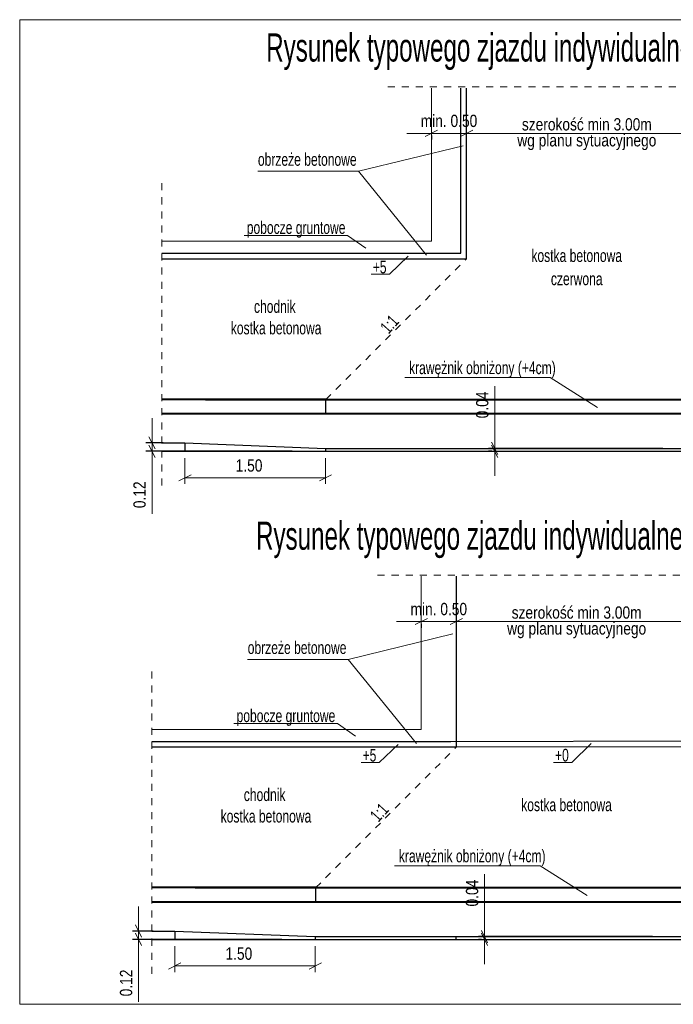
# Model space of a CAD drawing. Header units: metres. Extents: x -488330 to 1463, y -18748 to 6602.
import ezdxf
from ezdxf.enums import TextEntityAlignment as Align

# ---------------------------------------------------------------- set-up
doc = ezdxf.new("R2010")
doc.units = ezdxf.units.M
doc.header["$MEASUREMENT"] = 0
doc.linetypes.add('DGN Style 2', pattern=[0.11425664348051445, 0.06855398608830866, -0.04570265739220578])
doc.linetypes.add('DGN Style 4', pattern=[0.18292488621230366, 0.09140531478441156, -0.04570265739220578, 0.0001142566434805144, -0.04570265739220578])
for name, color, linetype, lineweight in [('1_tabelka', 7, 'Continuous', 0), ('3_opisy', 7, 'Continuous', 0), ('konstrukcja jezdni', 7, 'Continuous', 0), ('Level 6', 7, 'Continuous', 0), ('Warstwa 3', 7, 'Continuous', 0)]:
    doc.layers.add(name, color=color, linetype=linetype, lineweight=lineweight)
doc.styles.add('Style-Arial', font='arial.ttf')
doc.styles.add('Style-Arial Narrow', font='ARIALN.TTF')
doc.dimstyles.new('Proszowice', dxfattribs={"dimtxt": 0.175, "dimasz": 0.175, "dimexe": 0.08750000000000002, "dimexo": 0.08750000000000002, "dimgap": 0.08750000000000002, "dimtad": 1, "dimzin": 3, "dimdsep": 46, "dimtxsty": 'Style-Arial', "dimblk": '_Oblique_0.5', "dimcen": 0.09000000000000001, "dimclrd": 7, "dimadec": 4, "dimazin": 3, "dimtfac": 1, "dimtmove": 0, "dimatfit": 1, "dimldrblk": 'TerminatorOpen_0.5', "dimfxl": 1, "dimfrac": 2, "dimtzin": 3, "dimlwd": 0, "dimarcsym": 0})

# ---------------------------------------------------------------- blocks, each defined once
blk = doc.blocks.new('_Oblique_0.5')
at = {"color": 0, "linetype": 'ByBlock', "lineweight": -2}
for p, q in [((0, 0), (-1, 0)), ((0.5, 0.25), (-0.5, -0.25))]:
    blk.add_line(p, q, dxfattribs=at)
blk = doc.blocks.new('*D2')
at = {"layer": 'Defpoints', "color": 0, "linetype": 'Continuous', "lineweight": 30}
for p in [(1444.573533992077, 585.1113397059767), (1444.820447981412, 585.1113397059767), (1446.65274079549, 584.9913397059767)]:
    blk.add_point(p, dxfattribs=at)
at = {"layer": 'konstrukcja jezdni', "color": 7, "linetype": 'Continuous', "lineweight": 0}
for p, q in [((1444.573533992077, 585.2863397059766), (1444.573533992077, 585.4613397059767)), ((1444.573533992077, 585.1113397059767), (1444.573533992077, 584.9913397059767)), ((1444.573533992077, 584.8163397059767), (1444.573533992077, 584.1041159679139))]:
    blk.add_line(p, q, dxfattribs=at)
at = {"layer": 'konstrukcja jezdni', "color": 0, "linetype": 'Continuous', "lineweight": -2}
for p, q in [((1444.732947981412, 585.1113397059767), (1444.486033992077, 585.1113397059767)), ((1446.56524079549, 584.9913397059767), (1444.486033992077, 584.9913397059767))]:
    blk.add_line(p, q, dxfattribs=at)
at = {"layer": 'konstrukcja jezdni', "color": 7, "linetype": 'Continuous', "lineweight": 0, "xscale": 0.175, "yscale": 0.175, "zscale": 0.175}
for p, rotation in [((1444.573533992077, 585.1113397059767), 270), ((1444.573533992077, 584.9913397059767), 90)]:
    blk.add_blockref('_Oblique_0.5', p, dxfattribs=dict(at, rotation=rotation))
at = {"layer": 'konstrukcja jezdni', "color": 0, "linetype": 'Continuous', "lineweight": 0, "insert": (1444.396683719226, 584.3727278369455), "char_height": 0.175, "attachment_point": 5, "rotation": 90, "style": 'Style-Arial'}
blk.add_mtext('\\H1x;\\W0.8;0.12', dxfattribs=at)
blk = doc.blocks.new('TerminatorOpen_0.5')
at = {"color": 0, "linetype": 'ByBlock', "lineweight": -2}
for q in [(-1, 0.25), (-1, 0), (-1, -0.25)]:
    blk.add_line((0, 0), q, dxfattribs=at)
blk = doc.blocks.new('*D3')
at = {"layer": 'Defpoints', "color": 0, "linetype": 'Continuous', "lineweight": 30}
for p in [(1449.449043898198, 585.0313397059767), (1449.492947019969, 584.9913397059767), (1451.925705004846, 585.0313397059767)]:
    blk.add_point(p, dxfattribs=at)
at = {"layer": 'konstrukcja jezdni', "color": 7, "linetype": 'Continuous', "lineweight": 0}
for p, q in [((1449.449043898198, 585.2063397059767), (1449.449043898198, 585.9194229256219)), ((1449.449043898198, 584.9913397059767), (1449.449043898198, 585.0313397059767)), ((1449.449043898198, 584.8163397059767), (1449.449043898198, 584.6413397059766))]:
    blk.add_line(p, q, dxfattribs=at)
at = {"layer": 'konstrukcja jezdni', "color": 0, "linetype": 'Continuous', "lineweight": -2}
for p, q in [((1451.838205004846, 585.0313397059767), (1449.361543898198, 585.0313397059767)), ((1449.405447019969, 584.9913397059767), (1449.361543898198, 584.9913397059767))]:
    blk.add_line(p, q, dxfattribs=at)
at = {"layer": 'konstrukcja jezdni', "color": 7, "linetype": 'Continuous', "lineweight": 0, "xscale": 0.175, "yscale": 0.175, "zscale": 0.175}
for p, rotation in [((1449.449043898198, 585.0313397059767), 270), ((1449.449043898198, 584.9913397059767), 90)]:
    blk.add_blockref('_Oblique_0.5', p, dxfattribs=dict(at, rotation=rotation))
at = {"layer": 'konstrukcja jezdni', "color": 0, "linetype": 'Continuous', "lineweight": 0, "insert": (1449.272193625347, 585.6503813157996), "char_height": 0.175, "attachment_point": 5, "rotation": 90, "style": 'Style-Arial'}
blk.add_mtext('\\H1x;\\W0.8;0.04', dxfattribs=at)
blk = doc.blocks.new('*D4')
at = {"layer": 'Defpoints', "color": 0, "linetype": 'Continuous', "lineweight": 30}
for p in [(1452.548287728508, 589.5114387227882), (1449.048287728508, 589.3973015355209), (1452.548287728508, 589.3718739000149)]:
    blk.add_point(p, dxfattribs=at)
at = {"layer": 'konstrukcja jezdni', "color": 0, "linetype": 'Continuous', "lineweight": -2}
for p, q in [((1449.048287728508, 589.4848015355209), (1449.048287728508, 589.5989387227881)), ((1452.548287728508, 589.4593739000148), (1452.548287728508, 589.5989387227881))]:
    blk.add_line(p, q, dxfattribs=at)
at = {"layer": 'konstrukcja jezdni', "color": 7, "linetype": 'Continuous', "lineweight": 0}
blk.add_line((1449.223287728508, 589.5114387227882), (1452.373287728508, 589.5114387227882), dxfattribs=at)
at = {"layer": 'konstrukcja jezdni', "color": 7, "linetype": 'Continuous', "lineweight": 0, "xscale": 0.175, "yscale": 0.175, "zscale": 0.175, "rotation": 180}
blk.add_blockref('_Oblique_0.5', (1449.048287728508, 589.5114387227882), dxfattribs=at)
at = {"layer": 'konstrukcja jezdni', "color": 7, "linetype": 'Continuous', "lineweight": 0, "xscale": 0.175, "yscale": 0.175, "zscale": 0.175}
blk.add_blockref('_Oblique_0.5', (1452.548287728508, 589.5114387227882), dxfattribs=at)
at = {"layer": 'konstrukcja jezdni', "color": 0, "linetype": 'Continuous', "lineweight": 0, "insert": (1450.480519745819, 589.6864387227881), "char_height": 0.175, "attachment_point": 5, "style": 'Style-Arial'}
blk.add_mtext('\\H1x;\\W0.8; ', dxfattribs=at)
blk = doc.blocks.new('*D6')
at = {"layer": 'Defpoints', "color": 0, "linetype": 'Continuous', "lineweight": 30}
for p in [(1448.548287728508, 589.5670875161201), (1448.548287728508, 589.5114387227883), (1449.048287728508, 589.5114387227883)]:
    blk.add_point(p, dxfattribs=at)
at = {"layer": 'konstrukcja jezdni', "color": 7, "linetype": 'Continuous', "lineweight": 0}
for p, q in [((1448.373287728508, 589.5114387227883), (1448.198287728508, 589.5114387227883)), ((1449.048287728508, 589.5114387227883), (1448.548287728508, 589.5114387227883)), ((1449.223287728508, 589.5114387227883), (1449.398287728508, 589.5114387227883))]:
    blk.add_line(p, q, dxfattribs=at)
at = {"layer": 'konstrukcja jezdni', "color": 0, "linetype": 'Continuous', "lineweight": -2}
blk.add_line((1448.548287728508, 589.4795875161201), (1448.548287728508, 589.4239387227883), dxfattribs=at)
at = {"layer": 'konstrukcja jezdni', "color": 7, "linetype": 'Continuous', "lineweight": 0, "xscale": 0.175, "yscale": 0.175, "zscale": 0.175}
blk.add_blockref('_Oblique_0.5', (1448.548287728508, 589.5114387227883), dxfattribs=at)
at = {"layer": 'konstrukcja jezdni', "color": 7, "linetype": 'Continuous', "lineweight": 0, "xscale": 0.175, "yscale": 0.175, "zscale": 0.175, "rotation": 180}
blk.add_blockref('_Oblique_0.5', (1449.048287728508, 589.5114387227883), dxfattribs=at)
at = {"layer": 'konstrukcja jezdni', "color": 0, "linetype": 'Continuous', "lineweight": 0, "insert": (1448.798287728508, 589.6882889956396), "char_height": 0.175, "attachment_point": 5, "style": 'Style-Arial'}
blk.add_mtext('\\H1x;\\W0.8;min. 0.50', dxfattribs=at)
blk = doc.blocks.new('*D8')
at = {"layer": 'Defpoints', "color": 0, "linetype": 'Continuous', "lineweight": 30}
for p in [(1444.382062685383, 578.1700787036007), (1444.675668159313, 578.1700787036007), (1446.507960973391, 578.0500787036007)]:
    blk.add_point(p, dxfattribs=at)
at = {"layer": 'konstrukcja jezdni', "color": 7, "linetype": 'Continuous', "lineweight": 0}
for p, q in [((1444.382062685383, 578.3450787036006), (1444.382062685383, 578.5200787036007)), ((1444.382062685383, 578.1700787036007), (1444.382062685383, 578.0500787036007)), ((1444.382062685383, 577.8750787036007), (1444.382062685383, 577.1628549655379))]:
    blk.add_line(p, q, dxfattribs=at)
at = {"layer": 'konstrukcja jezdni', "color": 0, "linetype": 'Continuous', "lineweight": -2}
for p, q in [((1444.588168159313, 578.1700787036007), (1444.294562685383, 578.1700787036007)), ((1446.420460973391, 578.0500787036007), (1444.294562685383, 578.0500787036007))]:
    blk.add_line(p, q, dxfattribs=at)
at = {"layer": 'konstrukcja jezdni', "color": 7, "linetype": 'Continuous', "lineweight": 0, "xscale": 0.175, "yscale": 0.175, "zscale": 0.175}
for p, rotation in [((1444.382062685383, 578.1700787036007), 270), ((1444.382062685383, 578.0500787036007), 90)]:
    blk.add_blockref('_Oblique_0.5', p, dxfattribs=dict(at, rotation=rotation))
at = {"layer": 'konstrukcja jezdni', "color": 0, "linetype": 'Continuous', "lineweight": 0, "insert": (1444.205212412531, 577.4314668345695), "char_height": 0.175, "attachment_point": 5, "rotation": 90, "style": 'Style-Arial'}
blk.add_mtext('\\H1x;\\W0.8;0.12', dxfattribs=at)
blk = doc.blocks.new('*D9')
at = {"layer": 'Defpoints', "color": 0, "linetype": 'Continuous', "lineweight": 30}
for p in [(1449.304264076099, 578.0900787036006), (1451.780925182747, 578.0900787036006), (1449.34816719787, 578.0500787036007)]:
    blk.add_point(p, dxfattribs=at)
at = {"layer": 'konstrukcja jezdni', "color": 7, "linetype": 'Continuous', "lineweight": 0}
for p, q in [((1449.304264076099, 578.2650787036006), (1449.304264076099, 578.9781619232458)), ((1449.304264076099, 578.0500787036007), (1449.304264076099, 578.0900787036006)), ((1449.304264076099, 577.8750787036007), (1449.304264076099, 577.7000787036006))]:
    blk.add_line(p, q, dxfattribs=at)
at = {"layer": 'konstrukcja jezdni', "color": 0, "linetype": 'Continuous', "lineweight": -2}
for p, q in [((1451.693425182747, 578.0900787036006), (1449.216764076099, 578.0900787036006)), ((1449.26066719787, 578.0500787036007), (1449.216764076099, 578.0500787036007))]:
    blk.add_line(p, q, dxfattribs=at)
at = {"layer": 'konstrukcja jezdni', "color": 7, "linetype": 'Continuous', "lineweight": 0, "xscale": 0.175, "yscale": 0.175, "zscale": 0.175}
for p, rotation in [((1449.304264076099, 578.0900787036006), 270), ((1449.304264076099, 578.0500787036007), 90)]:
    blk.add_blockref('_Oblique_0.5', p, dxfattribs=dict(at, rotation=rotation))
at = {"layer": 'konstrukcja jezdni', "color": 0, "linetype": 'Continuous', "lineweight": 0, "insert": (1449.127413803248, 578.7091203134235), "char_height": 0.175, "attachment_point": 5, "rotation": 90, "style": 'Style-Arial'}
blk.add_mtext('\\H1x;\\W0.8;0.04', dxfattribs=at)
blk = doc.blocks.new('*D10')
at = {"layer": 'Defpoints', "color": 0, "linetype": 'Continuous', "lineweight": 30}
for p in [(1452.403507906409, 582.5701777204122), (1448.903507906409, 582.4560405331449), (1452.403507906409, 582.4306128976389)]:
    blk.add_point(p, dxfattribs=at)
at = {"layer": 'konstrukcja jezdni', "color": 0, "linetype": 'Continuous', "lineweight": -2}
for p, q in [((1448.903507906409, 582.5435405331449), (1448.903507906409, 582.6576777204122)), ((1452.403507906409, 582.5181128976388), (1452.403507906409, 582.6576777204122))]:
    blk.add_line(p, q, dxfattribs=at)
at = {"layer": 'konstrukcja jezdni', "color": 7, "linetype": 'Continuous', "lineweight": 0}
blk.add_line((1449.078507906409, 582.5701777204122), (1452.228507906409, 582.5701777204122), dxfattribs=at)
at = {"layer": 'konstrukcja jezdni', "color": 7, "linetype": 'Continuous', "lineweight": 0, "xscale": 0.175, "yscale": 0.175, "zscale": 0.175, "rotation": 180}
blk.add_blockref('_Oblique_0.5', (1448.903507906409, 582.5701777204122), dxfattribs=at)
at = {"layer": 'konstrukcja jezdni', "color": 7, "linetype": 'Continuous', "lineweight": 0, "xscale": 0.175, "yscale": 0.175, "zscale": 0.175}
blk.add_blockref('_Oblique_0.5', (1452.403507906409, 582.5701777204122), dxfattribs=at)
at = {"layer": 'konstrukcja jezdni', "color": 0, "linetype": 'Continuous', "lineweight": 0, "insert": (1450.33573992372, 582.7451777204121), "char_height": 0.175, "attachment_point": 5, "style": 'Style-Arial'}
blk.add_mtext('\\H1x;\\W0.8; ', dxfattribs=at)
blk = doc.blocks.new('*D12')
at = {"layer": 'Defpoints', "color": 0, "linetype": 'Continuous', "lineweight": 30}
for p in [(1448.403507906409, 582.6258265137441), (1448.403507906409, 582.5701777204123), (1448.903507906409, 582.5701777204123)]:
    blk.add_point(p, dxfattribs=at)
at = {"layer": 'konstrukcja jezdni', "color": 7, "linetype": 'Continuous', "lineweight": 0}
for p, q in [((1448.228507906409, 582.5701777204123), (1448.053507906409, 582.5701777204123)), ((1448.903507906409, 582.5701777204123), (1448.403507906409, 582.5701777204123)), ((1449.078507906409, 582.5701777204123), (1449.253507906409, 582.5701777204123))]:
    blk.add_line(p, q, dxfattribs=at)
at = {"layer": 'konstrukcja jezdni', "color": 0, "linetype": 'Continuous', "lineweight": -2}
blk.add_line((1448.403507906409, 582.5383265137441), (1448.403507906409, 582.4826777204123), dxfattribs=at)
at = {"layer": 'konstrukcja jezdni', "color": 7, "linetype": 'Continuous', "lineweight": 0, "xscale": 0.175, "yscale": 0.175, "zscale": 0.175}
blk.add_blockref('_Oblique_0.5', (1448.403507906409, 582.5701777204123), dxfattribs=at)
at = {"layer": 'konstrukcja jezdni', "color": 7, "linetype": 'Continuous', "lineweight": 0, "xscale": 0.175, "yscale": 0.175, "zscale": 0.175, "rotation": 180}
blk.add_blockref('_Oblique_0.5', (1448.903507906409, 582.5701777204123), dxfattribs=at)
at = {"layer": 'konstrukcja jezdni', "color": 0, "linetype": 'Continuous', "lineweight": 0, "insert": (1448.653507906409, 582.7470279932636), "char_height": 0.175, "attachment_point": 5, "style": 'Style-Arial'}
blk.add_mtext('\\H1x;\\W0.8;min. 0.50', dxfattribs=at)

msp = doc.modelspace()

# ---------------------------------------------------------------- linework, layer by layer
at = {"layer": 'konstrukcja jezdni', "color": 7, "linetype": 'Continuous', "lineweight": 0}
for p, q in [((1445.041523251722, 584.8938397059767), (1445.041523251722, 584.527151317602)), ((1447.041523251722, 584.8938397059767), (1447.041523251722, 584.527151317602)), ((1444.954023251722, 584.5709013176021), (1445.129023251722, 584.658401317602)), ((1444.954023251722, 584.5709013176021), (1445.129023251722, 584.658401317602)), ((1447.129023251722, 584.658401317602), (1446.954023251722, 584.5709013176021)), ((1445.041523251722, 584.614651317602), (1447.041523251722, 584.614651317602)), ((1444.896743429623, 577.9525787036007), (1444.896743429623, 577.585890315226)), ((1446.896743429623, 577.9525787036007), (1446.896743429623, 577.585890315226)), ((1444.809243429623, 577.6296403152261), (1444.984243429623, 577.7171403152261)), ((1444.809243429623, 577.6296403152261), (1444.984243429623, 577.7171403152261)), ((1444.896743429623, 577.673390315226), (1446.896743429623, 577.673390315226)), ((1446.984243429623, 577.7171403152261), (1446.809243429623, 577.6296403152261))]:
    msp.add_line(p, q, dxfattribs=at)
at = {"layer": 'Level 6', "color": 7, "linetype": 'Continuous', "lineweight": 40}
for p, q in [((1447.047082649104, 585.7281723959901), (1444.713802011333, 585.7281723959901)), ((1446.902302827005, 578.786911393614), (1444.569022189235, 578.786911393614))]:
    msp.add_line(p, q, dxfattribs=at)
at = {"layer": 'Warstwa 3', "color": 7, "linetype": 'DGN Style 4', "lineweight": 13}
for p, q in [((1447.927236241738, 590.1712048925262), (1453.543351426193, 590.1712048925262)), ((1444.713802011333, 588.8026698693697), (1444.713802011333, 584.4780981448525)), ((1447.782456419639, 583.2299438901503), (1453.398571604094, 583.2299438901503)), ((1444.569022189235, 581.8614088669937), (1444.569022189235, 577.5368371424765))]:
    msp.add_line(p, q, dxfattribs=at)
at = {"layer": 'Warstwa 3', "color": 7, "linetype": 'Continuous', "lineweight": 13}
for p, q in [((1448.548287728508, 587.9781723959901), (1448.548287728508, 590.1563299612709)), ((1444.713802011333, 587.9781723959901), (1448.548287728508, 587.9781723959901)), ((1448.403507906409, 581.0369113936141), (1448.403507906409, 583.2150689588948)), ((1444.569022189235, 581.0369113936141), (1448.403507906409, 581.0369113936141))]:
    msp.add_line(p, q, dxfattribs=at)
at = {"layer": 'Warstwa 3', "color": 7, "linetype": 'Continuous', "lineweight": 30}
for p, q in [((1448.968287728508, 587.80817239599), (1448.968287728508, 590.1563299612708)), ((1449.048287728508, 587.7281723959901), (1449.048287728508, 590.1563299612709)), ((1444.713802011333, 587.80817239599), (1448.968287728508, 587.80817239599)), ((1444.713802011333, 587.7281723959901), (1449.048287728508, 587.7281723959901)), ((1447.048287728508, 585.52817239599), (1447.048287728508, 585.7281723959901)), ((1444.713802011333, 585.1113397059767), (1445.041523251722, 585.1113397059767)), ((1445.041523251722, 585.1113397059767), (1447.041523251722, 585.0313397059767)), ((1445.041523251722, 585.1113397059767), (1445.041523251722, 584.9913397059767)), ((1444.713802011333, 584.9913397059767), (1456.879988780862, 584.9913397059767)), ((1445.041523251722, 585.0220231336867), (1445.041523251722, 584.9913397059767)), ((1447.041523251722, 585.0313397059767), (1447.041523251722, 584.9913397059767)), ((1447.041523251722, 585.0313397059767), (1454.54193526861, 585.0313397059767)), ((1448.903507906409, 580.7869113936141), (1448.903507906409, 583.2150689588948)), ((1444.569022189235, 580.866911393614), (1448.823507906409, 580.866911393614)), ((1448.823507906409, 580.866911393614), (1452.483507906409, 580.8731752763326)), ((1444.569022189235, 580.7869113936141), (1448.903507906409, 580.7869113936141)), ((1448.903507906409, 580.7869113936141), (1452.403507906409, 580.7931752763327)), ((1446.903507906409, 578.5869113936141), (1446.903507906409, 578.786911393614)), ((1444.569022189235, 578.1700787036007), (1444.896743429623, 578.1700787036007)), ((1444.896743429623, 578.1700787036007), (1446.896743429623, 578.0900787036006)), ((1444.896743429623, 578.1700787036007), (1444.896743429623, 578.0500787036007)), ((1444.896743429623, 578.0807621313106), (1444.896743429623, 578.0500787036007)), ((1446.896743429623, 578.0900787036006), (1446.896743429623, 578.0500787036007)), ((1446.896743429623, 578.0900787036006), (1454.397155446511, 578.0900787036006)), ((1448.896743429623, 578.0900787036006), (1448.896743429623, 578.0500787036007)), ((1444.569022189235, 578.0500787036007), (1456.735208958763, 578.0500787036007))]:
    msp.add_line(p, q, dxfattribs=at)
at = {"layer": 'Warstwa 3', "color": 7, "linetype": 'Continuous', "lineweight": 0}
for p, q in [((1447.509672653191, 588.9729490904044), (1448.998772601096, 589.3354917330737)), ((1447.364892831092, 582.0316880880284), (1448.853992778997, 582.3942307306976))]:
    msp.add_line(p, q, dxfattribs=at)
at = {"layer": 'Warstwa 3', "color": 7, "linetype": 'DGN Style 2', "lineweight": 30}
for p, q in [((1447.047082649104, 585.7281723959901), (1449.048287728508, 587.7281723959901)), ((1446.902302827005, 578.786911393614), (1448.903507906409, 580.7869113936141))]:
    msp.add_line(p, q, dxfattribs=at)
at = {"layer": 'Warstwa 3', "color": 7, "linetype": 'Continuous', "lineweight": 40}
for p, q in [((1445.333286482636, 585.7281723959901), (1456.879988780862, 585.7281723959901)), ((1444.713802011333, 585.52817239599), (1456.879988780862, 585.52817239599)), ((1445.188506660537, 578.786911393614), (1456.735208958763, 578.786911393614)), ((1444.569022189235, 578.5869113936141), (1456.735208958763, 578.5869113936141))]:
    msp.add_line(p, q, dxfattribs=at)
at = {"layer": 'Warstwa 3', "color": 7, "linetype": 'Continuous', "lineweight": 0, "flags": 128}
msp.add_lwpolyline([(1442.690782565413, 591.1280391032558), (1462.730747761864, 591.1280391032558), (1462.730747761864, 577.1280314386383), (1442.690782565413, 577.1280314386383), (1442.690782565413, 591.1280391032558)], close=True, dxfattribs=at)
at = {"layer": 'Warstwa 3', "color": 7, "linetype": 'Continuous', "lineweight": 13, "flags": 128}
for points in [[(1446.076708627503, 588.9729490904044), (1447.509672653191, 588.9729490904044), (1448.478569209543, 587.778199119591)], [(1445.882725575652, 588.0605064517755), (1447.355933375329, 588.0605064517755), (1447.614693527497, 587.8810054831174)], [(1447.691569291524, 587.5084657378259), (1447.951684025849, 587.5084657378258), (1448.21846721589, 587.7636394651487)], [(1445.931928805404, 582.0316880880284), (1447.364892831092, 582.0316880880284), (1448.333789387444, 580.836938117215)], [(1445.737945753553, 581.1192454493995), (1447.21115355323, 581.1192454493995), (1447.469913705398, 580.9397444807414)], [(1447.546789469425, 580.5672047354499), (1447.80690420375, 580.5672047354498), (1448.073687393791, 580.8223784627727)], [(1450.284630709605, 580.5679468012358), (1450.54474544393, 580.5679468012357), (1450.819040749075, 580.8385517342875)]]:
    msp.add_lwpolyline(points, dxfattribs=at)
at = {"layer": 'Warstwa 3', "color": 7, "linetype": 'Continuous', "lineweight": 0, "flags": 128}
for points in [[(1448.169427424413, 586.0397929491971), (1450.238256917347, 586.0397929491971), (1450.909365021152, 585.6157221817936)], [(1448.024647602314, 579.098531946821), (1450.093477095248, 579.098531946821), (1450.764585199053, 578.6744611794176)]]:
    msp.add_lwpolyline(points, dxfattribs=at)

# ---------------------------------------------------------------- texts
at = {"layer": '1_tabelka', "color": 7, "linetype": 'Continuous', "lineweight": 0, "style": 'Style-Arial Narrow', "width": 0.75}
for s, p in [('Rysunek typowego zjazdu indywidualnego z kostki betonowej', (1446.198198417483, 590.7328451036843)), ('Rysunek typowego zjazdu indywidualnego z kruszywa przez chodnik', (1446.053418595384, 583.7915841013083))]:
    msp.add_text(s, height=0.4, rotation=359.9999986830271, dxfattribs=at).set_placement(p, align=Align.MIDDLE_LEFT)
at = {"layer": '3_opisy', "color": 7, "linetype": 'Continuous', "lineweight": 0, "char_height": 0.18, "line_spacing_factor": 1.1, "style": 'Style-Arial Narrow'}
for s, insert, attachment_point in [('\\H1x;\\W0.833333;obrzeże betonowe', (1446.079950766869, 589.2305921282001), 1), ('\\H1x;\\W0.833333;pobocze gruntowe', (1445.92131948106, 588.2622422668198), 1), ('\\H1x;\\W0.833333;kostka betonowa\\Pczerwona', (1450.615378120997, 587.6069269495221), 5), ('\\H1x;\\W0.833333;+5', (1447.713712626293, 587.7014164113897), 1), ('\\H1x;\\W0.833333;chodnik', (1446.023994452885, 587.1395824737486), 1), ('\\H1x;\\W0.833333;kostka betonowa', (1445.694288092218, 586.8341505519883), 1), ('\\H1x;\\W0.833333;krawężnik obniżony (+4cm)', (1448.230145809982, 586.2687228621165), 1), ('\\H1x;\\W0.833333;obrzeże betonowe', (1445.935170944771, 582.2893311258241), 1), ('\\H1x;\\W0.833333;pobocze gruntowe', (1445.776539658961, 581.3209812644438), 1), ('\\H1x;\\W0.833333;+5', (1447.568932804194, 580.7601554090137), 1), ('\\H1x;\\W0.833333;+0', (1450.306774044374, 580.7608974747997), 1), ('\\H1x;\\W0.833333;chodnik', (1445.879214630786, 580.1983214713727), 1), ('\\H1x;\\W0.833333;kostka betonowa', (1450.470598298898, 579.9627754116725), 5), ('\\H1x;\\W0.833333;kostka betonowa', (1445.54950827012, 579.8928895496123), 1), ('\\H1x;\\W0.833333;krawężnik obniżony (+4cm)', (1448.085365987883, 579.3274618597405), 1)]:
    msp.add_mtext(s, dxfattribs=dict(at, insert=insert, attachment_point=attachment_point))
at = {"layer": '3_opisy', "color": 7, "linetype": 'Continuous', "lineweight": 0, "char_height": 0.1799999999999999, "attachment_point": 1, "rotation": 47.84851505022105, "line_spacing_factor": 1.1, "style": 'Style-Arial Narrow'}
for insert in [(1447.80446804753, 586.7703037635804), (1447.659688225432, 579.8290427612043)]:
    msp.add_mtext('\\H1x;\\W0.833333;1:1', dxfattribs=dict(at, insert=insert))
at = {"layer": 'konstrukcja jezdni', "color": 7, "linetype": 'Continuous', "lineweight": 0, "style": 'Style-Arial', "width": 0.8000000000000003}
for p in [(1445.953842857, 584.7896513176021), (1445.809063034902, 577.8483903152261)]:
    msp.add_text('1.50', height=0.175, dxfattribs=at).set_placement(p, align=Align.MIDDLE_CENTER)
at = {"layer": 'Warstwa 3', "color": 7, "linetype": 'Continuous', "lineweight": 30, "char_height": 0.175, "attachment_point": 5, "line_spacing_factor": 0.7765243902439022, "style": 'Style-Arial'}
for insert in [(1450.759021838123, 589.5004555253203), (1450.614242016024, 582.5591945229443)]:
    msp.add_mtext('\\H1x;\\W0.8;szerokość min 3.00m \\Pwg planu sytuacyjnego', dxfattribs=dict(at, insert=insert))

# ---------------------------------------------------------------- dimensions: what is measured, and where the dimension line sits
at = {"layer": 'konstrukcja jezdni', "color": 7, "linetype": 'Continuous', "lineweight": 0}
for base, p1, p2, angle, text, picture, middle in [((1448.548287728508, 589.5114387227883), (1449.048287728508, 589.5114387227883), (1448.548287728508, 589.5670875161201), 180, '\\H1x;\\W0.8;min. <>', '*D6', (1448.798287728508, 589.5114387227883)), ((1449.449043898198, 585.0313397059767), (1449.492947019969, 584.9913397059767), (1451.925705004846, 585.0313397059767), 90, '\\H1x;\\W0.8;<>', '*D3', (1449.449043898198, 585.6503813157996)), ((1444.573533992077, 585.1113397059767), (1446.65274079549, 584.9913397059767), (1444.820447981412, 585.1113397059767), 90, '\\H1x;\\W0.8;<>', '*D2', (1444.573533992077, 584.3727278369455)), ((1448.403507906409, 582.5701777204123), (1448.903507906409, 582.5701777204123), (1448.403507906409, 582.6258265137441), 180, '\\H1x;\\W0.8;min. <>', '*D12', (1448.653507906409, 582.5701777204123)), ((1449.304264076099, 578.0900787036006), (1449.34816719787, 578.0500787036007), (1451.780925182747, 578.0900787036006), 90, '\\H1x;\\W0.8;<>', '*D9', (1449.304264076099, 578.7091203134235)), ((1444.382062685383, 578.1700787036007), (1446.507960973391, 578.0500787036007), (1444.675668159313, 578.1700787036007), 90, '\\H1x;\\W0.8;<>', '*D8', (1444.382062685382, 577.4314668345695))]:
    dim = msp.add_linear_dim(base=base, p1=p1, p2=p2, angle=angle, text=text, dimstyle='Proszowice', dxfattribs=at)
    dim.commit()
    dim.dimension.update_dxf_attribs({"geometry": picture, "text_midpoint": middle, "dimtype": 160})
for base, p1, p2, picture, middle in [((1452.548287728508, 589.5114387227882), (1449.048287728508, 589.3973015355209), (1452.548287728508, 589.3718739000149), '*D4', (1450.480519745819, 589.5114387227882)), ((1452.403507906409, 582.5701777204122), (1448.903507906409, 582.4560405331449), (1452.403507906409, 582.4306128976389), '*D10', (1450.33573992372, 582.5701777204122))]:
    dim = msp.add_linear_dim(base=base, p1=p1, p2=p2, text='\\H1x;\\W0.8; ', dimstyle='Proszowice', dxfattribs=at)
    dim.commit()
    dim.dimension.update_dxf_attribs({"geometry": picture, "text_midpoint": middle, "dimtype": 160})

doc.saveas('drawing.dxf')
